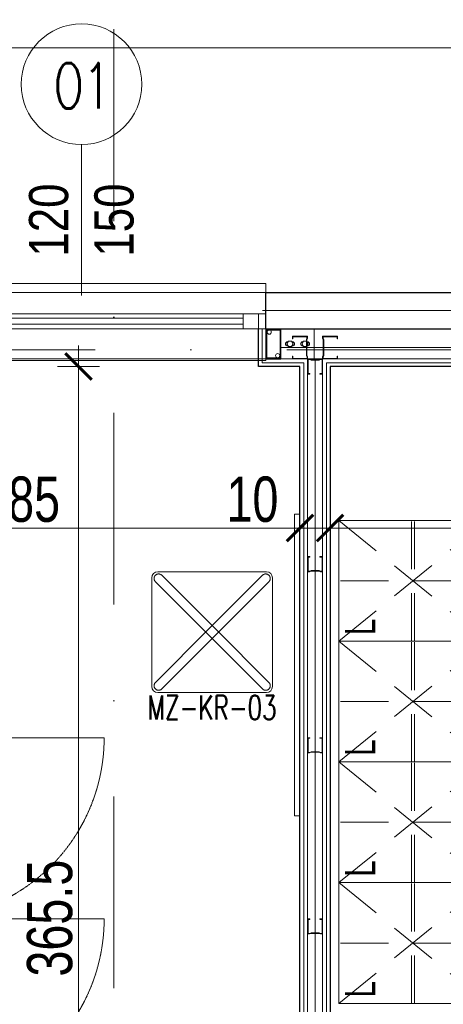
# Model space of a CAD drawing. Header units: millimetres. Extents: x -13532 to 2392, y -5241 to 5322.
# Tile 256 of 256: x -10956 to -10815, y 2747 to 3073. Entities that reach past the tile are written whole.
import ezdxf
from ezdxf.enums import TextEntityAlignment as Align

# ---------------------------------------------------------------- set-up
doc = ezdxf.new("R2010")
doc.units = ezdxf.units.MM
for name, pattern in [('DASHED2', [0.375, 0.25, -0.125]), ('DGN Style 2', [53.396408, 32.037845, -21.358563]), ('HIDDEN2', [4.7625, 3.175, -1.5875]), ('KRESKAKROPKA2', [12.7, 6.35, -3.175, 0, -3.175])]:
    doc.linetypes.add(name, pattern=pattern)
doc.layers.get('0').update_dxf_attribs({"lineweight": 9, "true_color": 0x939393})
doc.layers.get('Defpoints').update_dxf_attribs({"true_color": 0xdae6d4})
for name, color, linetype, lineweight, true_color in [('a___wymiary', 7, 'Continuous', 5, 0x666666), ('batting - AGP1', 7, 'Continuous', 5, 0xadadad), ('KONSTRUKCJA - CIE - AGP1', 7, 'Continuous', 5, 0xbfbfbf), ('Meble - AGP1', 7, 'Continuous', 15, 0x999999), ('MEBLE PKN', 7, 'Continuous', 9, 0xa0a0a0), ('OPIS - AGP1', 7, 'Continuous', 0, 0x7f7f7f), ('OPISY - AGP1', 7, 'Continuous', 5, 0x000000), ('OSI', 7, 'KRESKAKROPKA2', 5, 0x7f7f7f), ('profil - AGP1', 7, 'Continuous', 5, 0x3f3f3f), ('tło', 7, 'Continuous', 5, 0xcccccc), ('wymiary', 7, 'Continuous', 5, 0x7f7f7f), ('WYMIARY - AGP1', 7, 'Continuous', 5, 0x716d5a), ('zigzag - AGP1', 7, 'Continuous', 9, 0xa5a5a5)]:
    doc.layers.add(name, color=color, linetype=linetype, lineweight=lineweight, true_color=true_color)
for name, color, linetype, lineweight in [('cz-gr', 122, 'Continuous', 30), ('cz-sr', 150, 'Continuous', 15), ('GK - ŚRODEK - AGP1', 32, 'Continuous', 5), ('Slusarka_okienna', 30, 'Continuous', 15), ('TS_INNE_OBIEKTY', 204, 'Continuous', 30)]:
    doc.layers.add(name, color=color, linetype=linetype, lineweight=lineweight)
doc.styles.add('ARIAL', font='arial.ttf', dxfattribs={"width": 0.8})
doc.styles.add('ARIAL NARROW', font='ARIALN.TTF', dxfattribs={"width": 0.9})
doc.styles.add('JACEK_07', font='simplex.shx', dxfattribs={"width": 0.7})
doc.styles.add('ROMANS15', font='simplex.shx', dxfattribs={"width": 0.9, "height": 15})
doc.linetypes.add('BATTING', pattern='A,0.0001,-0.1,[134,ltypeshp.shx,S=0.1,R=0,X=-0.1,Y=0],-0.2,[134,ltypeshp.shx,S=0.1,R=180,X=0.1,Y=0],-0.1', length=0.4001)
doc.linetypes.add('ZIGZAG', pattern='A,0.00254,-5.08,[131,ltypeshp.shx,S=5.08,R=0,X=-5.08,Y=0],-10.16,[131,ltypeshp.shx,S=5.08,R=180,X=5.08,Y=0],-5.08', length=20.32254)
doc.dimstyles.new('wymiary agp1', dxfattribs={"dimtxt": 15, "dimasz": 5, "dimexe": 5, "dimexo": 5, "dimgap": 1.8, "dimtad": 1, "dimdec": 3, "dimrnd": 0.5, "dimdsep": 46, "dimtxsty": 'ARIAL NARROW', "dimblk": 'znacznik', "dimcen": 1.5, "dimse1": 1, "dimse2": 1, "dimclrd": 256, "dimclre": 256, "dimazin": 0, "dimtfac": 1, "dimtdec": 3, "dimtmove": 1, "dimatfit": 3, "dimldrblk": 'znacznik', "dimfxl": 1000, "dimfxlon": 1, "dimlwd": -1, "dimarcsym": 0})

# ---------------------------------------------------------------- blocks, each defined once
blk = doc.blocks.new('FGFDGDFGDFD')
at = {"layer": 'Slusarka_okienna'}
for p, q in [((-11204.66, 2956.35), (-11204.66, 2981.85)), ((-11204.66, 2981.85), (-11084.66, 2981.85)), ((-11084.66, 2981.85), (-11084.66, 2969.35)), ((-11204.66, 2969.35), (-11204.66, 2978.85)), ((-11204.66, 2978.85), (-11084.66, 2978.85)), ((-11084.66, 2978.85), (-11084.66, 2974.35)), ((-11084.66, 2971.85), (-11204.66, 2971.85)), ((-11204.66, 2971.85), (-11202.16, 2971.85)), ((-11202.16, 2971.85), (-11202.16, 2966.85)), ((-11197.16, 2966.85), (-11197.16, 2971.85)), ((-11197.16, 2971.85), (-11092.16, 2971.85)), ((-11092.16, 2971.85), (-11092.16, 2966.85)), ((-11087.16, 2971.85), (-11092.16, 2971.85)), ((-11092.16, 2971.85), (-11092.16, 2970.35)), ((-11087.16, 2966.85), (-11087.16, 2971.85)), ((-11092.16, 2970.35), (-11197.16, 2970.35)), ((-11197.16, 2970.35), (-11197.16, 2968.35)), ((-11197.16, 2968.35), (-11092.16, 2968.35)), ((-11092.16, 2968.35), (-11092.16, 2966.85)), ((-11084.66, 2969.35), (-11084.66, 2956.35)), ((-11084.66, 2966.85), (-11204.66, 2966.85)), ((-11202.16, 2966.85), (-11197.16, 2966.85)), ((-11092.16, 2966.85), (-11087.16, 2966.85)), ((-11092.16, 2966.85), (-11084.66, 2966.85)), ((-11084.66, 2956.35), (-11204.66, 2956.35))]:
    blk.add_line(p, q, dxfattribs=at)
blk = doc.blocks.new('tło')
at = {"layer": 'tło'}
blk.add_line((-10281.23, 3063.97), (-11505.67, 3063.97), dxfattribs=at)
blk = doc.blocks.new('MZ-D-01-100')
at = {"layer": 'Meble - AGP1', "lineweight": 0}
for p, q in [((50, 0), (-50, 0)), ((-50, 0), (-50, -1.8)), ((50, -1.8), (50, 0)), ((-50, -1.8), (50, -1.8))]:
    blk.add_line(p, q, dxfattribs=at)
at = {"layer": 'Meble - AGP1', "style": 'JACEK_07', "width": 0.7, "flags": 2}
blk.add_attdef('MODEL', (-14.07, -11.75), '', height=7, dxfattribs=at)
blk = doc.blocks.new('*U251')
at = {"layer": 'Meble - AGP1', "linetype": 'HIDDEN2', "lineweight": 0, "ltscale": 5}
for p, q in [((-40, 0), (-80, -49)), ((-80, 0), (-40, -49)), ((-40, 0), (0, -49)), ((0, 0), (-40, -49)), ((0, 0), (40, -49)), ((40, 0), (0, -49)), ((40, 0), (80, -49)), ((80, 0), (40, -49)), ((-60, -0.5), (-60, -48.5)), ((-20, -0.5), (-20, -48.5)), ((20, -0.5), (20, -48.5)), ((60, -0.5), (60, -48.5)), ((-80, -24), (-40, -24)), ((-80, -25), (-40, -25)), ((-40, -24), (0, -24)), ((-40, -25), (0, -25)), ((0, -24), (40, -24)), ((0, -25), (40, -25)), ((40, -24), (80, -24)), ((40, -25), (80, -25))]:
    blk.add_line(p, q, dxfattribs=at)
at = {"layer": 'Meble - AGP1', "linetype": 'Continuous', "lineweight": 0, "flags": 128}
for points in [[(-40, -49), (-40, 0), (-80, 0), (-80, -49)], [(0, -49), (0, 0), (-40, 0), (-40, -49)], [(40, -49), (40, 0), (0, 0), (0, -49)], [(80, -49), (80, 0), (40, 0), (40, -49)]]:
    blk.add_lwpolyline(points, close=True, dxfattribs=at)
at = {"layer": 'Meble - AGP1', "width": 40, "attachment_point": 1, "style": 'JACEK_07'}
for s, insert, char_height in [('{\\fArial|b0|i0|c238|p34;L}', (-78, -2), 10), ('{\\fArial|b0|i0|c238|p34;L}', (-38, -2), 10), ('{\\fArial|b0|i0|c238|p34;L}', (2, -2), 10), ('{\\fArial|b0|i0|c238|p34;L}', (42, -2), 10), ('\\pxqc;{\\W0.5;MZ-SU-04}', (-80, -50), 7), ('\\pxqc;{\\W0.5;MZ-SU-04}', (-40, -50), 7), ('\\pxqc;{\\W0.5;MZ-SU-04}', (0, -50), 7), ('\\pxqc;{\\W0.5;MZ-SU-04}', (40, -50), 7)]:
    blk.add_mtext(s, dxfattribs=dict(at, insert=insert, char_height=char_height))
blk = doc.blocks.new('*U265')
at = {"layer": 'Meble - AGP1', "linetype": 'Continuous', "lineweight": 0, "flags": 128}
for points in [[(60, -6.2), (60, -60), (0, -60), (0, -6.2)], [(54.5, -63.5), (54.5, -60), (55, -60), (55, -63.5)]]:
    blk.add_lwpolyline(points, close=True, dxfattribs=at)
at = {"layer": 'Meble - AGP1', "linetype": 'DASHED2', "lineweight": 0, "ltscale": 0.5}
blk.add_lwpolyline([(0, -120), (0, -60)], dxfattribs=at)
blk.add_arc((0, -60), 60, 270, 0, dxfattribs=at)
at = {"layer": 'Meble - AGP1'}
blk.add_point((0, 0), dxfattribs=at)
at = {"layer": 'Meble - AGP1', "insert": (30, -50.2), "char_height": 6, "width": 40, "attachment_point": 2, "style": 'JACEK_07'}
blk.add_mtext('MZ-SK-D01', dxfattribs=at)
blk = doc.blocks.new('*U188')
at = {"layer": 'Meble - AGP1', "linetype": 'Continuous', "lineweight": 0}
for p, q in [((-18, -5), (18, -5)), ((-20, -43), (-20, -7)), ((20, -7), (20, -43)), ((18, -45), (-18, -45))]:
    blk.add_line(p, q, dxfattribs=at)
at = {"layer": 'Meble - AGP1', "linetype": 'DGN Style 2', "lineweight": 0}
for p, q in [((1.06, -23.94), (-16.71, -6.16)), ((-1.06, -23.94), (16.71, -6.16)), ((-1.06, -26.06), (-18.84, -8.29)), ((1.06, -26.06), (18.84, -8.29)), ((-1.06, -23.94), (-18.84, -41.71)), ((1.06, -26.06), (-16.71, -43.84)), ((-1.06, -26.06), (16.71, -43.84)), ((1.06, -23.94), (18.84, -41.71))]:
    blk.add_line(p, q, dxfattribs=at)
at = {"layer": 'Meble - AGP1', "linetype": 'Continuous', "lineweight": 0}
for centre, start, end in [((-18, -7), 90, 180), ((18, -7), 0, 90), ((-18, -43), 180, 270), ((18, -43), 270, 0)]:
    blk.add_arc(centre, 2, start, end, dxfattribs=at)
at = {"layer": 'Meble - AGP1', "linetype": 'DGN Style 2', "lineweight": 0}
for centre, start, end in [((-17.77, -7.23), 45, 225), ((17.77, -7.23), 315, 135), ((-17.77, -42.77), 135, 315), ((17.77, -42.77), 225, 45)]:
    blk.add_arc(centre, 1.5, start, end, dxfattribs=at)
at = {"layer": 'Meble - AGP1', "insert": (0, -46), "char_height": 8, "width": 58, "attachment_point": 2, "style": 'JACEK_07'}
blk.add_mtext('MZ-KR-03', dxfattribs=at)
blk = doc.blocks.new('znacznik')
at = {"layer": 'a___wymiary'}
for p, q in [((0, 1.394), (0, -1.394)), ((1.394, 0), (-1.394, 0))]:
    blk.add_line(p, q, dxfattribs=at)
at = {"layer": 'a___wymiary', "const_width": 0.2}
blk.add_lwpolyline([(0.876, 0.876), (-0.876, -0.876)], dxfattribs=at)
blk = doc.blocks.new('*D492')
at = {"layer": 'Defpoints', "color": 0}
for p in [(-10935.03, 3098.85), (-11144.66, 2990.69), (-10935.03, 2989.74)]:
    blk.add_point(p, dxfattribs=at)
at = {"layer": 'WYMIARY - AGP1'}
blk.add_line((-11139.66, 3098.85), (-10940.03, 3098.85), dxfattribs=at)
at = {"layer": 'WYMIARY - AGP1', "xscale": 5, "yscale": 5, "zscale": 5, "rotation": 180}
blk.add_blockref('znacznik', (-11144.66, 3098.85), dxfattribs=at)
at = {"layer": 'WYMIARY - AGP1', "xscale": 5, "yscale": 5, "zscale": 5}
blk.add_blockref('znacznik', (-10935.03, 3098.85), dxfattribs=at)
at = {"layer": 'WYMIARY - AGP1', "color": 18, "true_color": 0x000000, "insert": (-11039.85, 3108.31), "char_height": 15, "attachment_point": 5, "style": 'ARIAL NARROW'}
blk.add_mtext('209.5', dxfattribs=at)
blk = doc.blocks.new('*D493')
at = {"layer": 'Defpoints', "color": 0}
for p in [(-10296.71, 3098.85), (-10935.03, 2989.74), (-10296.71, 2981.84)]:
    blk.add_point(p, dxfattribs=at)
at = {"layer": 'WYMIARY - AGP1'}
blk.add_line((-10930.03, 3098.85), (-10301.71, 3098.85), dxfattribs=at)
at = {"layer": 'WYMIARY - AGP1', "xscale": 5, "yscale": 5, "zscale": 5, "rotation": 180}
blk.add_blockref('znacznik', (-10935.03, 3098.85), dxfattribs=at)
at = {"layer": 'WYMIARY - AGP1', "xscale": 5, "yscale": 5, "zscale": 5}
blk.add_blockref('znacznik', (-10296.71, 3098.85), dxfattribs=at)
at = {"layer": 'WYMIARY - AGP1', "color": 18, "true_color": 0x000000, "insert": (-10615.87, 3108.31), "char_height": 15, "attachment_point": 5, "style": 'ARIAL NARROW'}
blk.add_mtext('638.5', dxfattribs=at)
blk = doc.blocks.new('*D495')
at = {"layer": 'Defpoints', "color": 0}
for p in [(-10296.71, 3150.41), (-10296.71, 2982.85), (-11552.11, 2973.74)]:
    blk.add_point(p, dxfattribs=at)
at = {"layer": 'WYMIARY - AGP1'}
blk.add_line((-11547.11, 3150.41), (-10301.71, 3150.41), dxfattribs=at)
at = {"layer": 'WYMIARY - AGP1', "xscale": 5, "yscale": 5, "zscale": 5, "rotation": 180}
blk.add_blockref('znacznik', (-11552.11, 3150.41), dxfattribs=at)
at = {"layer": 'WYMIARY - AGP1', "xscale": 5, "yscale": 5, "zscale": 5}
blk.add_blockref('znacznik', (-10296.71, 3150.41), dxfattribs=at)
at = {"layer": 'WYMIARY - AGP1', "color": 18, "true_color": 0x000000, "insert": (-10866.8, 3159.87), "char_height": 15, "attachment_point": 5, "style": 'ARIAL NARROW'}
blk.add_mtext('1255.5', dxfattribs=at)
blk = doc.blocks.new('osi')
at = {"layer": 'OSI', "ltscale": 10}
for p, q in [((-10924.41, 845.85), (-10924.41, 3158.85)), ((-11756.72, 2963.85), (-9340.14, 2963.85))]:
    blk.add_line(p, q, dxfattribs=at)
blk = doc.blocks.new('*D945')
at = {"layer": 'Defpoints', "color": 0}
for p in [(-10852.61, 2958.35), (-10773.65, 2958.35), (-10852.61, 2592.85)]:
    blk.add_point(p, dxfattribs=at)
at = {"layer": 'WYMIARY - AGP1'}
blk.add_line((-10773.65, 2597.85), (-10773.65, 2953.35), dxfattribs=at)
at = {"layer": 'WYMIARY - AGP1', "xscale": 5, "yscale": 5, "zscale": 5}
for p, rotation in [((-10773.65, 2958.35), 89.99999993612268), ((-10773.65, 2592.85), 269.9999999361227)]:
    blk.add_blockref('znacznik', p, dxfattribs=dict(at, rotation=rotation))
at = {"layer": 'WYMIARY - AGP1', "color": 18, "true_color": 0x000000, "insert": (-10783.11, 2775.6), "char_height": 15, "attachment_point": 5, "rotation": 90, "style": 'ARIAL NARROW'}
blk.add_mtext('365.5', dxfattribs=at)
blk = doc.blocks.new('*D951')
at = {"layer": 'Defpoints', "color": 0}
for p in [(-10862.61, 2958.35), (-10936.07, 2592.85), (-10862.61, 2592.85)]:
    blk.add_point(p, dxfattribs=at)
at = {"layer": 'WYMIARY - AGP1'}
blk.add_line((-10936.07, 2953.35), (-10936.07, 2597.85), dxfattribs=at)
at = {"layer": 'WYMIARY - AGP1', "xscale": 5, "yscale": 5, "zscale": 5}
for p, rotation in [((-10936.07, 2958.35), 89.99999999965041), ((-10936.07, 2592.85), 269.9999999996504)]:
    blk.add_blockref('znacznik', p, dxfattribs=dict(at, rotation=rotation))
at = {"layer": 'WYMIARY - AGP1', "color": 18, "true_color": 0x000000, "insert": (-10945.53, 2775.6), "char_height": 15, "attachment_point": 5, "rotation": 90, "style": 'ARIAL NARROW'}
blk.add_mtext('365.5', dxfattribs=at)
blk = doc.blocks.new('*D987')
at = {"layer": 'Defpoints', "color": 0}
for p in [(-10862.61, 2904.84), (-11047.53, 2871.02), (-10862.61, 2831.9)]:
    blk.add_point(p, dxfattribs=at)
at = {"layer": 'WYMIARY - AGP1'}
blk.add_line((-11042.53, 2904.84), (-10867.61, 2904.84), dxfattribs=at)
at = {"layer": 'WYMIARY - AGP1', "xscale": 5, "yscale": 5, "zscale": 5, "rotation": 180}
blk.add_blockref('znacznik', (-11047.53, 2904.84), dxfattribs=at)
at = {"layer": 'WYMIARY - AGP1', "xscale": 5, "yscale": 5, "zscale": 5}
blk.add_blockref('znacznik', (-10862.61, 2904.84), dxfattribs=at)
at = {"layer": 'WYMIARY - AGP1', "color": 18, "true_color": 0x000000, "insert": (-10955.07, 2914.29), "char_height": 15, "attachment_point": 5, "style": 'ARIAL NARROW'}
blk.add_mtext('185', dxfattribs=at)
blk = doc.blocks.new('*D988')
at = {"layer": 'Defpoints', "color": 0}
for p in [(-10852.61, 2904.84), (-10862.61, 2831.9), (-10852.61, 2831.67)]:
    blk.add_point(p, dxfattribs=at)
at = {"layer": 'WYMIARY - AGP1'}
for p, q in [((-10862.61, 2904.84), (-10887.54, 2904.84)), ((-10867.61, 2904.84), (-10872.61, 2904.84)), ((-10862.61, 2904.84), (-10852.61, 2904.84)), ((-10847.61, 2904.84), (-10842.61, 2904.84))]:
    blk.add_line(p, q, dxfattribs=at)
at = {"layer": 'WYMIARY - AGP1', "xscale": 5, "yscale": 5, "zscale": 5}
blk.add_blockref('znacznik', (-10862.61, 2904.84), dxfattribs=at)
at = {"layer": 'WYMIARY - AGP1', "xscale": 5, "yscale": 5, "zscale": 5, "rotation": 180}
blk.add_blockref('znacznik', (-10852.61, 2904.84), dxfattribs=at)
at = {"layer": 'WYMIARY - AGP1', "color": 18, "true_color": 0x000000, "insert": (-10878.35, 2914.29), "char_height": 15, "attachment_point": 5, "style": 'ARIAL NARROW'}
blk.add_mtext('10', dxfattribs=at)
blk = doc.blocks.new('*D989')
at = {"layer": 'Defpoints', "color": 0}
for p in [(-10473.11, 2904.84), (-10473.11, 2880.15), (-10852.61, 2831.67)]:
    blk.add_point(p, dxfattribs=at)
at = {"layer": 'WYMIARY - AGP1'}
blk.add_line((-10847.61, 2904.84), (-10478.11, 2904.84), dxfattribs=at)
at = {"layer": 'WYMIARY - AGP1', "xscale": 5, "yscale": 5, "zscale": 5, "rotation": 180}
blk.add_blockref('znacznik', (-10852.61, 2904.84), dxfattribs=at)
at = {"layer": 'WYMIARY - AGP1', "xscale": 5, "yscale": 5, "zscale": 5}
blk.add_blockref('znacznik', (-10473.11, 2904.84), dxfattribs=at)
at = {"layer": 'WYMIARY - AGP1', "color": 18, "true_color": 0x000000, "insert": (-10662.86, 2914.29), "char_height": 15, "attachment_point": 5, "style": 'ARIAL NARROW'}
blk.add_mtext('379.5', dxfattribs=at)
blk = doc.blocks.new('konstrukcja 2025.01.09')
at = {"layer": 'KONSTRUKCJA - CIE - AGP1', "linetype": 'Continuous'}
for p, q in [((2270.65, 7925.36), (2390.65, 7925.36)), ((2406.65, 7925.36), (2395.65, 7925.36)), ((2406.65, 7925.36), (2454.55, 7925.36)), ((2406.65, 7915.36), (2406.65, 7925.36)), ((2397.15, 7920.36), (2397.21, 7920.63)), ((2397.21, 7920.1), (2397.15, 7920.36)), ((2397.21, 7920.63), (2397.36, 7920.86)), ((2397.36, 7919.87), (2397.21, 7920.1)), ((2397.36, 7920.86), (2397.58, 7921.01)), ((2397.58, 7919.72), (2397.36, 7919.87)), ((2397.58, 7921.01), (2397.85, 7921.06)), ((2397.61, 7920.36), (2398.13, 7921.26)), ((2398.13, 7919.46), (2397.61, 7920.36)), ((2397.85, 7921.06), (2398.02, 7921.06)), ((2398.13, 7921.26), (2399.17, 7921.26)), ((2399.17, 7921.26), (2399.69, 7920.36)), ((2399.69, 7920.36), (2399.17, 7919.46)), ((2399.29, 7921.06), (2399.45, 7921.06)), ((2399.45, 7921.06), (2399.72, 7921.01)), ((2399.72, 7921.01), (2399.95, 7920.86)), ((2399.95, 7919.87), (2399.72, 7919.72)), ((2399.95, 7920.86), (2400.1, 7920.63)), ((2400.1, 7920.1), (2399.95, 7919.87)), ((2400.1, 7920.63), (2400.15, 7920.36)), ((2400.15, 7920.36), (2400.1, 7920.1)), ((2402.15, 7920.36), (2402.21, 7920.63)), ((2402.21, 7920.1), (2402.15, 7920.36)), ((2402.21, 7920.63), (2402.36, 7920.86)), ((2402.36, 7919.87), (2402.21, 7920.1)), ((2402.36, 7920.86), (2402.58, 7921.01)), ((2402.58, 7919.72), (2402.36, 7919.87)), ((2402.58, 7921.01), (2402.85, 7921.06)), ((2402.61, 7920.36), (2403.13, 7921.26)), ((2403.13, 7919.46), (2402.61, 7920.36)), ((2402.85, 7921.06), (2403.02, 7921.06)), ((2403.13, 7921.26), (2404.17, 7921.26)), ((2404.17, 7921.26), (2404.69, 7920.36)), ((2404.69, 7920.36), (2404.17, 7919.46)), ((2404.29, 7921.06), (2404.45, 7921.06)), ((2404.45, 7921.06), (2404.72, 7921.01)), ((2404.72, 7921.01), (2404.95, 7920.86)), ((2404.95, 7919.87), (2404.72, 7919.72)), ((2404.95, 7920.86), (2405.1, 7920.63)), ((2405.1, 7920.1), (2404.95, 7919.87)), ((2405.1, 7920.63), (2405.15, 7920.36)), ((2405.15, 7920.36), (2405.1, 7920.1)), ((2397.85, 7919.66), (2397.58, 7919.72)), ((2398.02, 7919.66), (2397.85, 7919.66)), ((2399.17, 7919.46), (2398.13, 7919.46)), ((2399.45, 7919.66), (2399.29, 7919.66)), ((2399.72, 7919.72), (2399.45, 7919.66)), ((2402.85, 7919.66), (2402.58, 7919.72)), ((2403.02, 7919.66), (2402.85, 7919.66)), ((2404.17, 7919.46), (2403.13, 7919.46)), ((2404.45, 7919.66), (2404.29, 7919.66)), ((2404.72, 7919.72), (2404.45, 7919.66)), ((2270.65, 7915.36), (2390.65, 7915.36)), ((2395.65, 7915.36), (2406.65, 7915.36)), ((2406.65, 7915.36), (2454.55, 7915.36))]:
    blk.add_line(p, q, dxfattribs=at)
for centre, start, end in [((2391.75, 7924.26), 0, 180), ((2391.75, 7924.26), 0, 180), ((2391.75, 7924.26), 180, 0), ((2391.75, 7924.26), 180, 0), ((2394.55, 7916.46), 0, 180), ((2394.55, 7916.46), 0, 180), ((2394.55, 7916.46), 180, 0), ((2394.55, 7916.46), 180, 0)]:
    blk.add_arc(centre, 0.7, start, end, dxfattribs=at)
at = {"layer": 'TS_INNE_OBIEKTY', "linetype": 'Continuous'}
for p, q in [((2390.65, 7925.36), (2395.65, 7925.36)), ((2390.65, 7925.36), (2390.65, 7915.36)), ((2390.95, 7915.66), (2390.95, 7925.06)), ((2390.95, 7925.06), (2395.35, 7925.06)), ((2395.35, 7925.06), (2395.35, 7915.66)), ((2395.65, 7915.36), (2395.65, 7925.36)), ((2390.65, 7915.36), (2395.65, 7915.36)), ((2395.35, 7915.66), (2390.95, 7915.66))]:
    blk.add_line(p, q, dxfattribs=at)

msp = doc.modelspace()

# ---------------------------------------------------------------- linework, layer by layer
at = {"layer": 'batting - AGP1', "linetype": 'BATTING', "ltscale": 8}
msp.add_lwpolyline([(-10868.9069, 2964.6041), (-10326.8566, 2964.6041), (-10326.8566, 2667.753)], dxfattribs=at)
at = {"layer": 'batting - AGP1', "linetype": 'BATTING', "ltscale": 5}
msp.add_lwpolyline([(-10857.6064, 2590.721), (-10857.5898, 2960.4876)], dxfattribs=at)
at = {"layer": 'cz-gr'}
for p, q in [((-10873.9048, 2970.8541), (-10873.9048, 2982.8541)), ((-10873.9048, 2982.8541), (-10296.7067, 2982.8541)), ((-10876.4069, 2958.3541), (-10876.4069, 2970.8541)), ((-10873.9048, 2970.8541), (-10308.7069, 2970.8541)), ((-10862.6063, 2958.3541), (-10876.4069, 2958.3541)), ((-10862.6063, 2592.8544), (-10862.6063, 2958.3541)), ((-10473.1063, 2958.3541), (-10852.6063, 2958.3541)), ((-10852.6063, 2958.3541), (-10852.6063, 2592.8544))]:
    msp.add_line(p, q, dxfattribs=at)
at = {"layer": 'GK - ŚRODEK - AGP1'}
for p, q in [((-10875.1569, 2959.6041), (-10875.1569, 2970.8541)), ((-10861.3563, 2959.6041), (-10875.1569, 2959.6041)), ((-10860.1063, 2960.8541), (-10875.0323, 2960.8541)), ((-10861.3563, 2591.6045), (-10861.3563, 2959.6041)), ((-10860.1063, 2590.3545), (-10860.1063, 2958.8544)), ((-10474.6063, 2960.8541), (-10855.1063, 2960.8541)), ((-10855.1063, 2958.8544), (-10855.1063, 2590.3544)), ((-10471.8563, 2959.6041), (-10853.8563, 2959.6041)), ((-10853.8563, 2959.6041), (-10853.8563, 2591.6044))]:
    msp.add_line(p, q, dxfattribs=at)
at = {"layer": 'OPIS - AGP1'}
msp.add_circle((-10935.0323, 3051.8543), 20, dxfattribs=at)
at = {"layer": 'profil - AGP1', "ltscale": 5}
for points in [[(-10860.3059, 2962.0542), (-10860.1059, 2961.5208), (-10860.1059, 2960.8542), (-10865.1059, 2960.8541), (-10865.1059, 2961.6041), (-10865.107, 2961.6743), (-10865.0577, 2961.7244), (-10864.9875, 2961.7244), (-10864.9382, 2961.6743), (-10864.9393, 2961.6041), (-10864.9393, 2961.0208), (-10860.2726, 2961.0208), (-10860.2726, 2961.4906), (-10860.4726, 2962.0239), (-10860.4727, 2967.1844), (-10860.2727, 2967.7177), (-10860.2727, 2968.1875), (-10864.9394, 2968.1874), (-10864.9394, 2967.6041), (-10864.9856, 2967.5461), (-10865.0598, 2967.5461), (-10865.106, 2967.6041), (-10865.106, 2968.3541), (-10860.106, 2968.3542), (-10860.106, 2967.6875), (-10860.306, 2967.1542)], [(-10854.9062, 2962.0542), (-10855.1063, 2961.5208), (-10855.1063, 2960.8542), (-10850.1063, 2960.8541), (-10850.1063, 2961.6041), (-10850.1052, 2961.6743), (-10850.1545, 2961.7244), (-10850.2247, 2961.7244), (-10850.274, 2961.6743), (-10850.2729, 2961.6041), (-10850.2729, 2961.0208), (-10854.9396, 2961.0208), (-10854.9396, 2961.4906), (-10854.7396, 2962.0239), (-10854.7395, 2967.1844), (-10854.9395, 2967.7177), (-10854.9395, 2968.1875), (-10850.2728, 2968.1874), (-10850.2728, 2967.6041), (-10850.2266, 2967.5461), (-10850.1524, 2967.5461), (-10850.1062, 2967.6041), (-10850.1062, 2968.3541), (-10855.1062, 2968.3542), (-10855.1062, 2967.6875), (-10854.9062, 2967.1542)]]:
    msp.add_lwpolyline(points, close=True, dxfattribs=at)
for points in [[(-10860.1067, 2955.8543), (-10860.1065, 2960.8543), (-10859.4398, 2960.8543), (-10858.9065, 2960.6543), (-10856.3063, 2960.6542), (-10855.773, 2960.8541), (-10855.1063, 2960.8541), (-10855.1065, 2955.8541), (-10855.9278, 2955.8541), (-10855.9768, 2955.9024), (-10855.9768, 2955.9726), (-10855.9278, 2956.0208), (-10855.2732, 2956.0208), (-10855.273, 2960.6874), (-10855.7428, 2960.6875), (-10856.2761, 2960.4875), (-10858.9367, 2960.4876), (-10859.47, 2960.6876), (-10859.9398, 2960.6877), (-10859.94, 2956.021), (-10859.3567, 2956.021), (-10859.2987, 2955.9747), (-10859.2987, 2955.9005), (-10859.3567, 2955.8543), (-10860.1067, 2955.8543)], [(-10860.1066, 2895.3542), (-10860.1064, 2890.3542), (-10859.4398, 2890.3543), (-10858.9064, 2890.5543), (-10856.3063, 2890.5544), (-10855.7729, 2890.3544), (-10855.1063, 2890.3544), (-10855.1065, 2895.3544), (-10855.9278, 2895.3544), (-10855.9768, 2895.3062), (-10855.9767, 2895.236), (-10855.9278, 2895.1877), (-10855.2731, 2895.1878), (-10855.2729, 2890.5211), (-10855.7427, 2890.5211), (-10856.2761, 2890.7211), (-10858.9367, 2890.7209), (-10859.47, 2890.5209), (-10859.9398, 2890.5209), (-10859.94, 2895.1876), (-10859.3566, 2895.1876), (-10859.2987, 2895.2339), (-10859.2987, 2895.308), (-10859.3566, 2895.3543), (-10860.1066, 2895.3542)], [(-10860.1066, 2835.3542), (-10860.1064, 2830.3542), (-10859.4398, 2830.3543), (-10858.9064, 2830.5543), (-10856.3063, 2830.5544), (-10855.7729, 2830.3544), (-10855.1063, 2830.3544), (-10855.1065, 2835.3544), (-10855.9278, 2835.3544), (-10855.9768, 2835.3062), (-10855.9767, 2835.236), (-10855.9278, 2835.1877), (-10855.2731, 2835.1878), (-10855.2729, 2830.5211), (-10855.7427, 2830.5211), (-10856.2761, 2830.7211), (-10858.9367, 2830.7209), (-10859.47, 2830.5209), (-10859.9398, 2830.5209), (-10859.94, 2835.1876), (-10859.3566, 2835.1876), (-10859.2987, 2835.2339), (-10859.2987, 2835.308), (-10859.3566, 2835.3543), (-10860.1066, 2835.3542)], [(-10860.1066, 2775.3542), (-10860.1064, 2770.3542), (-10859.4398, 2770.3543), (-10858.9064, 2770.5543), (-10856.3063, 2770.5544), (-10855.7729, 2770.3544), (-10855.1063, 2770.3544), (-10855.1065, 2775.3544), (-10855.9278, 2775.3544), (-10855.9768, 2775.3062), (-10855.9767, 2775.236), (-10855.9278, 2775.1877), (-10855.2731, 2775.1878), (-10855.2729, 2770.5211), (-10855.7427, 2770.5211), (-10856.2761, 2770.7211), (-10858.9367, 2770.7209), (-10859.47, 2770.5209), (-10859.9398, 2770.5209), (-10859.94, 2775.1876), (-10859.3566, 2775.1876), (-10859.2987, 2775.2339), (-10859.2987, 2775.308), (-10859.3566, 2775.3543), (-10860.1066, 2775.3542)]]:
    msp.add_lwpolyline(points, dxfattribs=at)
at = {"layer": 'wymiary'}
msp.add_lwpolyline([(-10935.0323, 3031.8543), (-10935.0323, 2981.8543)], dxfattribs=at)
at = {"layer": 'zigzag - AGP1', "linetype": 'ZIGZAG'}
msp.add_line((-10875.0323, 2976.9541), (-10302.7067, 2976.9541), dxfattribs=at)

# ---------------------------------------------------------------- block references
at = {"layer": 'cz-sr'}
msp.add_blockref('osi', (0.0999, 0), dxfattribs=at)
at = {"layer": 'MEBLE PKN'}
for name, p, rotation in [('MZ-D-01-100', (-10862.6063, 2859.4661), 270), ('*U251', (-10849.665, 2827.3544), 90)]:
    msp.add_blockref(name, p, dxfattribs=dict(at, rotation=rotation))
msp.add_blockref('*U188', (-10891.7233, 2895.3544), dxfattribs=at)
at = {"layer": 'MEBLE PKN', "xscale": -1, "rotation": 89.99999999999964}
for p in [(-11047.5323, 2835.3545), (-11047.5323, 2775.3545)]:
    msp.add_blockref('*U265', p, dxfattribs=at)
at = {"layer": 'wymiary'}
for name, p in [('tło', (3.8959, -0.0005)), ('FGFDGDFGDFD', (210.7549, 3.9997)), ('konstrukcja 2025.01.09', (-13264.5595, -4954.5109))]:
    msp.add_blockref(name, p, dxfattribs=at)

# ---------------------------------------------------------------- texts
at = {"color": 7, "lineweight": 18, "insert": (-10935.0323, 3006.8544), "char_height": 13, "width": 10, "attachment_point": 5, "rotation": 90, "style": 'ARIAL'}
msp.add_mtext('\\pxqc;{\\fArial|b0|i0|c238|p0;120\\P150}', dxfattribs=at)
at = {"layer": 'OPISY - AGP1', "style": 'ROMANS15', "width": 0.7}
msp.add_attdef('O1', text='O1', height=15, rotation=0.000589, dxfattribs=at).set_placement((-10934.8465, 3043.8771), align=Align.CENTER)

# ---------------------------------------------------------------- dimensions: what is measured, and where the dimension line sits
at = {"layer": 'WYMIARY - AGP1'}
for base, p1, p2, picture, middle in [((-10296.7067, 3150.414), (-11552.1066, 2973.7381), (-10296.7067, 2982.8541), '*D495', (-10866.8011, 3150.414)), ((-10852.6063, 2904.8363), (-10862.6063, 2831.8985), (-10852.6063, 2831.6732), '*D988', (-10878.3546, 2904.8363))]:
    dim = msp.add_linear_dim(base=base, p1=p1, p2=p2, dimstyle='wymiary agp1', override={"dimclrd": 256, "dimclre": 256}, dxfattribs=at)
    dim.commit()
    dim.dimension.update_dxf_attribs({"geometry": picture, "text_midpoint": middle, "dimtype": 160})
for base, p1, p2, override, picture, middle in [((-10935.03226, 3098.85444), (-11144.66183, 2990.69292), (-10935.03226, 2989.73603), {"dimblk": 'znacznik', "dimclrd": 256, "dimclre": 256}, '*D492', (-11039.84705, 3108.31303)), ((-10296.7067, 3098.8544), (-10935.0323, 2989.736), (-10296.7067, 2981.8414), {"dimblk": 'znacznik', "dimclrd": 256, "dimclre": 256}, '*D493', (-10615.8695, 3108.313)), ((-10862.6063, 2904.8363), (-11047.5323, 2871.0165), (-10862.6063, 2831.8985), {"dimclrd": 256, "dimclre": 256}, '*D987', (-10955.0693, 2914.2949)), ((-10473.1063, 2904.8363), (-10852.6063, 2831.6732), (-10473.1063, 2880.1485), {"dimclrd": 256, "dimclre": 256}, '*D989', (-10662.8563, 2914.2949))]:
    dim = msp.add_linear_dim(base=base, p1=p1, p2=p2, dimstyle='wymiary agp1', override=override, dxfattribs=at)
    dim.commit()
    dim.dimension.update_dxf_attribs({"geometry": picture, "text_midpoint": middle})
for p1, p2, distance, picture, middle in [((-10862.6063, 2958.3541), (-10862.6063, 2592.8544), -73.4651, '*D951', (-10945.53, 2775.6043)), ((-10852.6063, 2592.8544), (-10852.6063, 2958.3541), -78.9529, '*D945', (-10783.112, 2775.6043))]:
    dim = msp.add_aligned_dim(p1=p1, p2=p2, distance=distance, dimstyle='wymiary agp1', override={"dimclrd": 256, "dimclre": 256}, dxfattribs=at)
    dim.commit()
    dim.dimension.update_dxf_attribs({"geometry": picture, "text_midpoint": middle})

doc.saveas('drawing.dxf')
